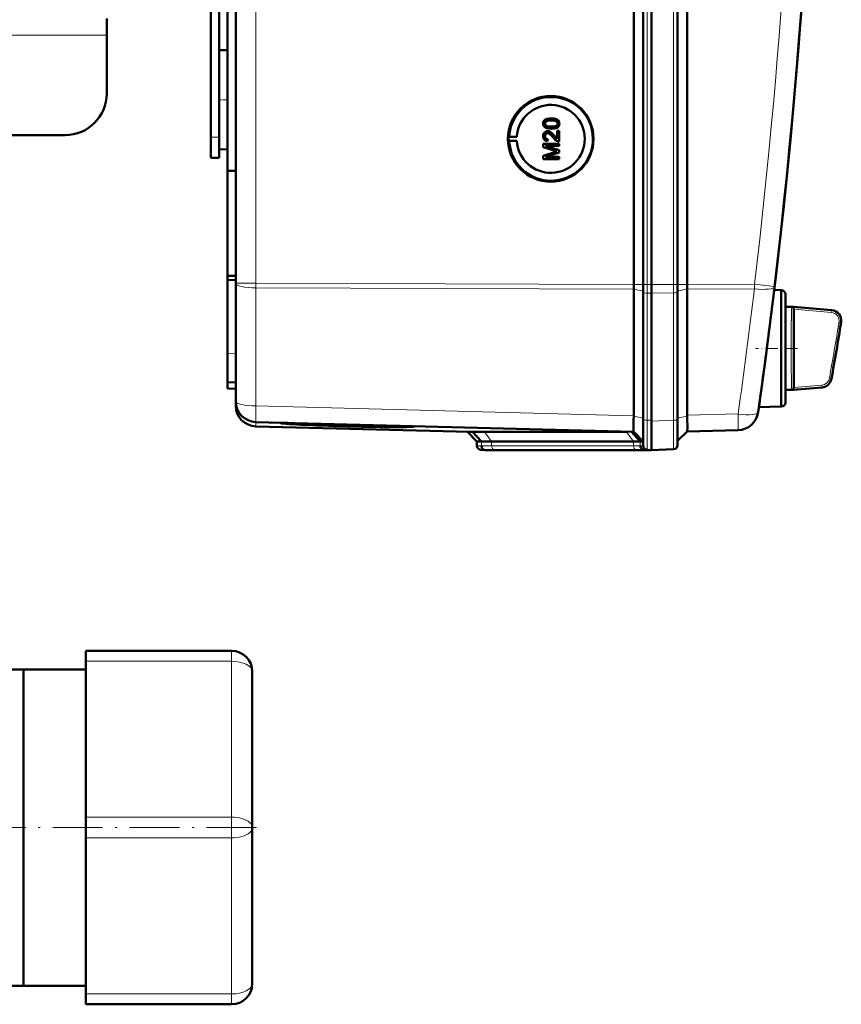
# Model space of a CAD drawing. Extents: x -1358 to 1757, y -1535 to 612.
# Tile 8 of 84: x 416 to 613, y -1535 to -1298. Entities that reach past the tile are written whole.
import ezdxf

# ---------------------------------------------------------------- set-up
doc = ezdxf.new("R2010")
doc.units = 0
doc.linetypes.add('DASHDOT', pattern=[18.5, 12, -3, 0.5, -3])

msp = doc.modelspace()

# ---------------------------------------------------------------- linework, layer by layer
at = {"color": 7, "lineweight": 50}
for p, q in [((467.79, -1361.82), (467.79, -1014.32)), ((563.49, -1362.09), (563.49, -1014.05)), ((565.79, -1014.04), (565.79, -1362.1)), ((567.79, -1014.04), (567.79, -1362.1)), ((574.04, -1362.1), (574.04, -1014.04)), ((576.33, -1362.07), (576.33, -1014.06)), ((567.79, -1029.03), (567.79, -1341.83)), ((463.79, -1311.26), (463.79, -1064.88)), ((465.79, -1189), (465.79, -1334.75)), ((461.79, -1326.67), (461.79, -1196.67)), ((436.79, -1298.17), (436.79, -1302.17)), ((436.79, -1302.17), (436.79, -1316.17)), ((463.79, -1305.77), (465.79, -1305.72)), ((463.79, -1305.77), (465.79, -1305.72)), ((463.79, -1317.67), (463.79, -1305.77)), ((463.79, -1329.56), (463.79, -1317.67)), ((542.15, -1323.41), (542.16, -1323.41)), ((543.66, -1322.17), (543.67, -1322.17)), ((545.61, -1323.4), (545.62, -1323.4)), ((463.79, -1326.67), (463.79, -1324.08)), ((542.42, -1323.92), (542.43, -1323.92)), ((542.77, -1325.23), (542.78, -1325.23)), ((543.66, -1324.64), (543.67, -1324.64)), ((545.07, -1325.18), (545.56, -1325.18)), ((545.07, -1327.06), (545.07, -1325.18)), ((545.24, -1324.26), (545.25, -1324.26)), ((545.56, -1325.18), (545.56, -1327.7)), ((545.56, -1325.18), (545.57, -1325.18)), ((545.57, -1325.18), (545.57, -1327.7)), ((426.79, -1326.17), (409.07, -1326.17)), ((461.79, -1331.67), (461.79, -1326.67)), ((463.79, -1331.67), (463.79, -1326.67)), ((533.37, -1326.58), (533.56, -1326.55)), ((533.37, -1326.58), (535.41, -1326.58)), ((533.37, -1327.58), (533.56, -1327.61)), ((533.37, -1327.58), (535.41, -1327.58)), ((533.56, -1326.55), (535.41, -1326.58)), ((533.56, -1327.61), (535.41, -1327.58)), ((541.71, -1328.24), (545.56, -1328.24)), ((541.71, -1329.05), (541.71, -1328.24)), ((542.15, -1326.42), (542.16, -1326.42)), ((542.85, -1327.15), (542.8, -1327.65)), ((542.85, -1327.15), (542.8, -1327.65)), ((542.8, -1327.65), (542.8, -1327.65)), ((542.85, -1327.15), (542.85, -1327.16)), ((544.35, -1326.3), (544.36, -1326.3)), ((544.36, -1326.3), (545.07, -1327.06)), ((545.56, -1327.7), (545.57, -1327.7)), ((545.56, -1328.24), (545.56, -1328.78)), ((545.56, -1328.24), (545.57, -1328.24)), ((545.57, -1328.24), (545.57, -1328.78)), ((463.79, -1329.56), (465.79, -1329.62)), ((544.37, -1329.9), (541.71, -1329.05)), ((541.71, -1331.13), (544.41, -1330.27)), ((542.3, -1328.78), (545.56, -1329.81)), ((545.56, -1328.78), (542.3, -1328.78)), ((545.56, -1330.38), (542.3, -1331.4)), ((542.31, -1328.78), (545.57, -1329.81)), ((545.57, -1330.38), (542.31, -1331.4)), ((545.56, -1328.78), (545.57, -1328.78)), ((545.56, -1329.81), (545.56, -1330.38)), ((545.56, -1329.81), (545.57, -1329.81)), ((545.56, -1330.38), (545.57, -1330.38)), ((545.57, -1329.81), (545.57, -1330.38)), ((461.79, -1331.67), (463.79, -1331.67)), ((541.71, -1331.95), (541.71, -1331.13)), ((545.56, -1331.95), (541.71, -1331.95)), ((542.3, -1331.4), (545.56, -1331.4)), ((545.56, -1331.4), (545.56, -1331.95)), ((545.56, -1331.4), (545.57, -1331.4)), ((545.56, -1331.95), (545.57, -1331.95)), ((545.57, -1331.4), (545.57, -1331.95)), ((465.79, -1334.75), (467.79, -1334.73)), ((465.79, -1360.03), (465.79, -1334.75)), ((567.79, -1362.1), (567.79, -1341.83)), ((465.79, -1360.03), (467.79, -1360.05)), ((465.79, -1360.03), (465.79, -1360.97)), ((465.79, -1360.97), (465.79, -1378.6)), ((465.79, -1360.97), (467.79, -1361.07)), ((467.79, -1390.18), (467.79, -1361.82)), ((563.49, -1363.21), (563.49, -1393.68)), ((565.79, -1362.1), (565.79, -1363.95)), ((565.79, -1363.95), (565.79, -1394.52)), ((567.79, -1362.1), (567.79, -1364.18)), ((567.79, -1362.1), (567.79, -1364.18)), ((574.04, -1362.1), (574.04, -1363.91)), ((574.04, -1363.91), (574.04, -1394.54)), ((576.33, -1363.2), (576.33, -1363.17)), ((576.33, -1363.2), (576.33, -1393.57)), ((598.97, -1363.47), (597.27, -1363.42)), ((598.97, -1377.47), (598.97, -1363.47)), ((567.79, -1364.18), (567.79, -1394.95)), ((567.79, -1364.18), (567.79, -1394.75)), ((596.93, -1366.21), (596.81, -1367.22)), ((599.97, -1364.47), (599.97, -1377.47)), ((599.97, -1367.47), (599.97, -1364.47)), ((599.97, -1367.47), (601.99, -1367.47)), ((601.98, -1368.02), (601.99, -1368.07)), ((602.82, -1367.54), (601.99, -1367.47)), ((602.82, -1367.54), (601.99, -1367.47)), ((601.99, -1368.07), (601.99, -1368.08)), ((601.99, -1368.08), (601.99, -1386.85)), ((602.82, -1367.54), (611.13, -1368.27)), ((598.97, -1387.23), (598.97, -1377.47)), ((599.97, -1377.47), (599.97, -1390.47)), ((465.79, -1385.6), (465.79, -1378.6)), ((465.79, -1387.1), (465.79, -1385.6)), ((467.79, -1385.67), (465.79, -1385.6)), ((465.79, -1387.1), (467.79, -1387.17)), ((598.97, -1391.47), (598.97, -1387.23)), ((599.97, -1387.47), (601.99, -1387.47)), ((599.97, -1390.47), (599.97, -1387.47)), ((602.82, -1387.39), (601.99, -1387.47)), ((608.79, -1386.87), (602.82, -1387.39)), ((467.79, -1391.23), (467.79, -1390.19)), ((593.5, -1392.34), (593.47, -1392.52)), ((598.97, -1391.47), (593.6, -1391.61)), ((563.49, -1393.77), (563.48, -1394.63)), ((563.49, -1393.77), (563.49, -1393.68)), ((565.79, -1394.52), (565.79, -1400.88)), ((567.79, -1394.75), (567.79, -1394.95)), ((574.04, -1400.74), (574.04, -1394.54)), ((563.49, -1397.56), (472.66, -1395.18)), ((524.1, -1397.57), (472.66, -1396.23)), ((476.23, -1395.27), (476.35, -1395.28)), ((478.49, -1395.37), (480.2, -1395.41)), ((480.21, -1395.44), (478.49, -1395.4)), ((480.2, -1395.41), (480.2, -1395.38)), ((509.08, -1396.18), (509.09, -1396.13)), ((567.79, -1401.92), (567.79, -1394.95)), ((525.79, -1399.86), (523.49, -1397.56)), ((526.87, -1399.89), (524.73, -1397.54)), ((527.65, -1397.51), (561.64, -1397.51)), ((565.08, -1399.84), (562.98, -1397.54)), ((563.49, -1397.56), (565.79, -1399.86)), ((576.33, -1397.44), (574.04, -1399.74)), ((588.61, -1397.12), (576.33, -1397.45)), ((525.79, -1400.88), (525.79, -1399.86)), ((526.87, -1399.89), (525.79, -1399.86)), ((563.45, -1399.86), (529.31, -1399.86)), ((565.79, -1399.86), (565.08, -1399.84)), ((573.07, -1401.73), (567.79, -1401.92)), ((527.79, -1401.92), (526.76, -1401.88)), ((528.7, -1401.94), (527.76, -1401.91)), ((528.7, -1401.94), (527.79, -1401.92)), ((564.86, -1401.92), (530.72, -1401.92)), ((564.86, -1401.92), (530.72, -1401.92)), ((566.9, -1401.9), (565.96, -1401.86)), ((566.76, -1401.88), (567.79, -1401.92)), ((567.79, -1401.92), (566.88, -1401.94)), ((567.79, -1401.92), (566.9, -1401.9)), ((567.79, -1401.92), (567.79, -1401.92)), ((431.79, -1452.72), (431.79, -1450.22)), ((431.79, -1450.22), (466.79, -1450.22)), ((431.79, -1452.72), (431.79, -1490.22)), ((416.79, -1454.67), (320.94, -1454.67)), ((416.79, -1510.96), (416.79, -1454.67)), ((416.79, -1454.67), (431.79, -1454.67)), ((416.79, -1454.67), (416.79, -1530.77)), ((471.79, -1492.72), (471.79, -1455.22)), ((431.79, -1495.22), (431.79, -1490.22)), ((471.79, -1492.72), (471.79, -1530.22)), ((431.79, -1495.22), (431.79, -1532.72)), ((416.79, -1530.77), (416.79, -1510.96)), ((416.79, -1530.77), (-143.21, -1530.77)), ((416.79, -1530.77), (431.79, -1530.77)), ((431.79, -1535.22), (431.79, -1532.72)), ((431.79, -1535.22), (466.79, -1535.22))]:
    msp.add_line(p, q, dxfattribs=at)
at = {"color": 7, "lineweight": 18}
for p, q in [((472.66, -1361.82), (472.66, -1014.32)), ((566.76, -1014.04), (566.76, -1362.1)), ((573.07, -1362.1), (573.07, -1014.04)), ((436.79, -1302.17), (408.94, -1302.17)), ((461.79, -1326.67), (463.79, -1326.67)), ((472.66, -1361.82), (467.79, -1361.82)), ((472.66, -1361.82), (563.49, -1362.09)), ((472.66, -1361.82), (472.66, -1362.94)), ((563.49, -1363.21), (472.66, -1362.94)), ((472.66, -1391.3), (472.66, -1362.94)), ((563.49, -1362.1), (565.79, -1362.1)), ((563.49, -1363.2), (565.79, -1363.72)), ((566.76, -1362.1), (565.79, -1362.1)), ((566.76, -1362.1), (566.76, -1364.17)), ((567.79, -1362.1), (566.76, -1362.1)), ((573.07, -1362.1), (567.79, -1362.1)), ((573.07, -1362.1), (573.07, -1364.14)), ((573.07, -1362.1), (574.04, -1362.1)), ((576.33, -1362.1), (574.04, -1362.1)), ((576.33, -1363.17), (574.04, -1363.69)), ((576.33, -1362.07), (592.53, -1362.03)), ((592.53, -1363.15), (576.33, -1363.2)), ((566.76, -1364.17), (566.76, -1394.74)), ((566.76, -1364.17), (567.79, -1364.18)), ((573.07, -1364.14), (567.79, -1364.18)), ((573.07, -1364.14), (573.07, -1394.76)), ((596.93, -1366.21), (596.93, -1366.21)), ((596.8, -1367.23), (596.81, -1367.22)), ((601.47, -1367.93), (601.48, -1367.7)), ((601.48, -1367.7), (601.49, -1367.61)), ((601.49, -1367.61), (601.5, -1367.54)), ((601.99, -1368.02), (611.06, -1368.84)), ((602.01, -1367.52), (611.11, -1368.34)), ((611.06, -1368.84), (611.11, -1368.34)), ((613.34, -1371.25), (612.85, -1371.17)), ((465.79, -1378.6), (467.79, -1378.67)), ((610.54, -1384.65), (611.03, -1384.74)), ((601.45, -1386.69), (601.44, -1386.3)), ((601.49, -1387.32), (601.48, -1387.23)), ((601.5, -1387.39), (601.49, -1387.32)), ((608.75, -1386.3), (601.99, -1386.91)), ((608.79, -1386.8), (602.01, -1387.41)), ((608.79, -1386.8), (608.75, -1386.3)), ((472.66, -1391.3), (563.49, -1393.68)), ((593.49, -1392.36), (593.5, -1392.34)), ((563.49, -1393.77), (565.79, -1394.29)), ((566.76, -1394.74), (566.76, -1401.88)), ((567.79, -1394.75), (566.76, -1394.74)), ((576.33, -1393.74), (574.04, -1394.26)), ((576.33, -1393.57), (588.61, -1393.25)), ((472.66, -1396.23), (472.66, -1395.18)), ((567.79, -1394.95), (573.07, -1394.76)), ((529.31, -1399.86), (527.65, -1397.51)), ((563.45, -1399.86), (561.79, -1397.51)), ((526.88, -1400.91), (525.79, -1400.88)), ((526.88, -1400.91), (526.87, -1399.89)), ((529.31, -1400.88), (529.31, -1399.86)), ((563.45, -1400.88), (529.31, -1400.88)), ((563.45, -1400.88), (563.45, -1399.86)), ((565.08, -1400.87), (565.08, -1399.84)), ((565.79, -1400.88), (565.08, -1400.87)), ((527.76, -1401.91), (526.76, -1401.88)), ((564.13, -1401.88), (529.99, -1401.88)), ((566.76, -1401.88), (565.96, -1401.86)), ((566.88, -1401.94), (566.88, -1401.89)), ((466.79, -1452.72), (466.79, -1450.22)), ((431.79, -1452.72), (466.79, -1452.72)), ((466.79, -1490.22), (466.79, -1452.72)), ((431.79, -1490.22), (466.79, -1490.22)), ((466.79, -1495.22), (466.79, -1490.22)), ((431.79, -1495.22), (466.79, -1495.22)), ((466.79, -1495.22), (466.79, -1532.72)), ((431.79, -1532.72), (466.79, -1532.72)), ((466.79, -1535.22), (466.79, -1532.72))]:
    msp.add_line(p, q, dxfattribs=at)
at = {"color": 7, "linetype": 'DASHDOT', "lineweight": 18, "ltscale": 0.060001}
for p, q in [((463.59, -1317.67), (465.99, -1317.67)), ((461.59, -1326.67), (463.99, -1326.67))]:
    msp.add_line(p, q, dxfattribs=at)
at = {"color": 7, "linetype": 'DASHDOT', "lineweight": 18, "ltscale": 0.252676}
msp.add_line((602.86, -1377.47), (592.76, -1377.47), dxfattribs=at)
at = {"color": 7, "linetype": 'DASHDOT', "lineweight": 18}
msp.add_line((472.79, -1492.72), (-199.21, -1492.72), dxfattribs=at)
at = {"color": 7, "lineweight": 50}
for points in [[(541.71, -1323.4), (541.73, -1323.14), (541.82, -1322.89), (541.96, -1322.67), (542.16, -1322.49), (542.31, -1322.41), (542.64, -1322.28), (543.16, -1322.19), (543.66, -1322.17)], [(543.66, -1324.64), (543.14, -1324.61), (542.62, -1324.52), (542.26, -1324.37), (542.15, -1324.3), (541.95, -1324.12), (541.81, -1323.9), (541.73, -1323.65), (541.71, -1323.4)], [(543.66, -1322.66), (543.29, -1322.67), (542.97, -1322.7), (542.69, -1322.76), (542.56, -1322.81), (542.3, -1323), (542.17, -1323.26), (542.15, -1323.41)], [(542.15, -1323.41), (542.16, -1323.53), (542.25, -1323.75), (542.42, -1323.92)], [(543.67, -1322.66), (543.1, -1322.69), (542.73, -1322.75), (542.56, -1322.81), (542.4, -1322.92), (542.27, -1323.06), (542.17, -1323.32), (542.16, -1323.41)], [(542.16, -1323.41), (542.19, -1323.58), (542.34, -1323.84), (542.43, -1323.92)], [(543.66, -1322.17), (544.18, -1322.19), (544.7, -1322.28), (544.94, -1322.37), (545.17, -1322.5), (545.37, -1322.68), (545.51, -1322.9), (545.59, -1323.15), (545.61, -1323.4)], [(545.17, -1323.4), (545.14, -1323.22), (545, -1322.98), (544.75, -1322.8), (544.54, -1322.74), (544.22, -1322.69), (543.66, -1322.66)], [(543.66, -1324.14), (544.32, -1324.11), (544.59, -1324.05), (544.72, -1324.01), (544.99, -1323.83), (545.14, -1323.59), (545.17, -1323.4)], [(543.67, -1322.17), (544.17, -1322.19), (544.34, -1322.21), (544.84, -1322.33), (545.19, -1322.51), (545.44, -1322.76), (545.58, -1323.09), (545.62, -1323.4)], [(545.61, -1323.4), (545.56, -1323.78), (545.43, -1324.05), (545.24, -1324.26)], [(545.62, -1323.4), (545.56, -1323.78), (545.38, -1324.13), (545.25, -1324.26)], [(541.71, -1326.41), (541.75, -1326.06), (541.88, -1325.73), (542.05, -1325.52), (542.26, -1325.35), (542.6, -1325.24), (542.77, -1325.23)], [(542.78, -1325.72), (542.57, -1325.76), (542.39, -1325.86), (542.25, -1326.02), (542.18, -1326.22), (542.15, -1326.42)], [(542.79, -1325.72), (542.58, -1325.76), (542.43, -1325.84), (542.3, -1325.97), (542.21, -1326.12), (542.16, -1326.42)], [(542.42, -1323.92), (542.76, -1324.06), (543.14, -1324.12), (543.66, -1324.14)], [(542.43, -1323.92), (542.82, -1324.07), (543.16, -1324.12), (543.67, -1324.14)], [(542.77, -1325.23), (542.97, -1325.24), (543.34, -1325.37), (543.67, -1325.59), (543.96, -1325.86), (544.35, -1326.3)], [(542.78, -1325.23), (543.07, -1325.26), (543.41, -1325.4), (543.67, -1325.58), (544.08, -1325.98), (544.36, -1326.3)], [(544.12, -1326.76), (543.53, -1326.12), (543.4, -1326), (543.11, -1325.8), (542.78, -1325.72)], [(545.24, -1324.26), (544.95, -1324.42), (544.48, -1324.57), (543.82, -1324.63), (543.66, -1324.64)], [(545.25, -1324.26), (544.82, -1324.48), (544.33, -1324.59), (543.67, -1324.64)], [(542.8, -1327.65), (542.44, -1327.57), (542.11, -1327.4), (541.98, -1327.27), (541.8, -1326.95), (541.72, -1326.59), (541.71, -1326.41)], [(542.15, -1326.42), (542.21, -1326.76), (542.34, -1326.95), (542.52, -1327.09), (542.74, -1327.15), (542.85, -1327.15)], [(542.16, -1326.42), (542.19, -1326.65), (542.25, -1326.82), (542.42, -1327.02), (542.66, -1327.13), (542.85, -1327.15)], [(545.22, -1327.65), (544.96, -1327.53), (544.6, -1327.28), (544.12, -1326.76)], [(544.35, -1326.3), (544.76, -1326.78), (545.07, -1327.06)], [(602.01, -1367.52), (602.01, -1367.52), (602.01, -1367.52), (601.96, -1367.53), (601.5, -1367.54)], [(601.5, -1387.39), (601.94, -1387.4), (602, -1387.41), (602.01, -1387.41), (602.01, -1387.41), (602.01, -1387.41)], [(576.33, -1397.44), (576.33, -1397.44), (576.34, -1397.42), (576.36, -1397.34), (576.39, -1396.6), (576.35, -1394.21), (576.33, -1393.74)], [(563.47, -1397.26), (563.48, -1397.54), (563.49, -1397.55), (563.49, -1397.56)]]:
    msp.add_lwpolyline(points, dxfattribs=at)
at = {"color": 7, "lineweight": 18}
for points in [[(592.53, -1362.03), (595.97, -1362.44), (597.32, -1362.61), (597.36, -1362.62), (597.36, -1362.62)], [(601.86, -1377.46), (601.87, -1373.05), (601.92, -1369.85), (601.97, -1368.41), (601.99, -1368.08)], [(613.34, -1371.25), (613.38, -1370.84), (613.34, -1370.42), (613.24, -1370.02), (613.08, -1369.65), (612.85, -1369.3), (612.57, -1368.99), (612.25, -1368.74), (611.88, -1368.54), (611.49, -1368.41), (611.11, -1368.34)], [(601.99, -1386.85), (601.97, -1386.52), (601.92, -1385.05), (601.86, -1379.08), (601.86, -1377.46)], [(611.03, -1384.74), (611.03, -1384.81), (611.03, -1384.82), (611.03, -1384.82), (611.03, -1384.82)], [(573.07, -1394.76), (573.08, -1399.81), (573.07, -1401.67), (573.07, -1401.73), (573.07, -1401.73)]]:
    msp.add_lwpolyline(points, dxfattribs=at)
at = {"color": 7, "lineweight": 50}
for centre, radius, start, end in [((-858.99, -1188.07), 1466.77, 351.97557, 8.02443), ((-858.98, -1188.07), 1466.77, 353.02402, 6.97598), ((426.79, -1316.17), 10, 270, 360), ((543.61, -1327.08), 10.07, 121.6654, 176.9908), ((543.61, -1327.07), 10.06, 44.2296, 121.6614), ((543.6, -1327.08), 10.07, 326.8449, 44.2344), ((543.61, -1327.08), 10.06, 183.0071, 249.4136), ((545.53, -1326.73), 0.972, 251.2031, 271.7229), ((552.98, -1303.16), 28.1, 252.1439, 253.4495), ((554.08, -1360.7), 31.94, 106.5638, 107.6251), ((543.61, -1327.09), 10.06, 249.4231, 326.8509), ((598.97, -1364.47), 1, 360, 90), ((-858.98, -1188.07), 1466.77, 351.99436, 352.98416), ((601.5, -1367.95), 0.404, 68.1311, 90.6343), ((601.44, -1368.07), 0.54, 28.9625, 66.8421), ((601.42, -1368.09), 0.568, 7.3684, 29.9976), ((610.91, -1370.76), 2.5, 350.7584, 84.9846), ((-194.34, -1239.77), 818.33, 349.78982, 350.76058), ((608.57, -1384.38), 2.5, 275.0096, 349.7884), ((601.5, -1386.98), 0.405, 269.2718, 291.8375), ((601.47, -1386.9), 0.496, 292.2385, 311.349), ((601.42, -1386.84), 0.573, 311.1765, 330.2896), ((601.42, -1386.84), 0.569, 329.9504, 352.5335), ((601.48, -1386.85), 0.512, 352.7968, 0.0487), ((472.79, -1390.18), 5, 180, 268.5), ((472.79, -1391.23), 5, 180, 268.5), ((598.97, -1390.47), 1, 270, 0), ((588.47, -1392.13), 5, 271.5, 351.9756), ((478.64, -1395.67), 0.335, 96.098, 116.6611), ((480.35, -1395.71), 0.328, 94.8324, 116.5026), ((525.35, -1416.7), 19.17, 91.8477, 93.7257), ((527.29, -1497.43), 99.92, 89.7954, 91.4664), ((526.79, -1400.88), 1, 179.9996, 268.0001), ((529.01, -1482.39), 82.54, 89.7929, 91.4806), ((563.64, -1343.1), 56.75, 269.8016, 271.4475), ((566.79, -1400.88), 1, 180, 268), ((573.04, -1400.74), 1, 272, 360), ((530.47, -1469.66), 67.74, 89.7898, 91.498), ((565.11, -1330.2), 71.72, 269.8052, 271.4364), ((565.11, -1469.49), 67.57, 88.5012, 90.2139), ((466.79, -1455.22), 5, 0, 90), ((466.79, -1530.22), 5, 270, 360)]:
    msp.add_arc(centre, radius, start, end, dxfattribs=at)
at = {"color": 7, "lineweight": 18}
for centre, radius, start, end in [((-858.89, -1188.07), 1461.81, 353.16554, 6.83446), ((-858.87, -1189.19), 1461.78, 351.97558, 353.16537), ((750.13, -1372.67), 148.74, 178.444, 179.3011), ((639.45, -1369.71), 38.03, 177.3237, 178.3752), ((611.53, -1368.4), 0.424, 162.1119, 172.8479), ((1107.51, -1377.07), 506.16, 179.2968, 180.0452), ((610.88, -1370.82), 1.99, 37.688, 84.7251), ((610.88, -1370.82), 2, 14.0196, 37.6456), ((610.86, -1370.84), 2.01, 350.5978, 14.326), ((-194.34, -1239.76), 817.82, 349.7955, 350.75407), ((-194.34, -1239.77), 818.32, 349.79549, 350.75407), ((613.64, -1371.3), 0.296, 151.7104, 170.1156), ((1110.83, -1377.78), 509.47, 179.9645, 180.7079), ((750.54, -1382.24), 149.15, 180.707, 181.5619), ((608.56, -1384.3), 2.01, 275.394, 350.0546), ((608.56, -1384.3), 2.51, 275.2859, 349.939), ((617.43, -1386.2), 15.98, 181.7381, 183.6932), ((609.1, -1386.84), 0.314, 172.3323, 185.4928), ((529.01, -1482.98), 82.1, 89.7918, 91.4868), ((563.64, -1343.61), 57.28, 269.8046, 271.4381), ((529.71, -1476.84), 74.96, 89.7903, 91.4949), ((564.35, -1337.38), 64.5, 269.8063, 271.4331)]:
    msp.add_arc(centre, radius, start, end, dxfattribs=at)
at = {"color": 7, "lineweight": 50}
for centre, major_axis, ratio, start_param, end_param in [((543.54, -1327.08), (0, 10.3), 0.999657, 4.712389, 10.995574), ((543.56, -1327.08), (0, -8.17), 0.999657, 4.773641, 10.934322), ((543.57, -1327.08), (0, 10.21), 0.999657, 1.521815, 1.619778), ((563.62, -1362.09), (-0.01, -5), 0.026177, 4.712467, 4.715033), ((563.62, -1362.09), (0.01, 5), 0.026177, 1.57344, 1.797689), ((576.2, -1362.07), (-0.01, 5), 0.026177, 4.490592, 4.712311), ((601.99, -1377.48), (0, 10.01), 0.017446, 6.177853, 6.281655), ((601.99, -1377.46), (0, 10.01), 0.017447, 3.143123, 3.246931), ((563.62, -1392.56), (-0.13, -5), 0.020818, 5.141188, 5.611027), ((576.2, -1392.45), (-0.13, 5), 0.020818, 4.449362, 4.484951), ((494.64, -1395.81), (16.15, -0.42), 0.026181, 3.171524, 6.284941), ((494.64, -1395.8), (-14.44, 0.38), 0.026181, 0.039878, 1.656365), ((494.64, -1395.81), (12.78, -0.33), 0.026181, 3.140294, 6.284941), ((494.64, -1395.81), (12.78, -0.33), 0.026181, 2.986226, 3.13929), ((494.64, -1395.77), (-12.77, 0.33), 0.008724, 6.127951, 6.129122), ((494.64, -1395.8), (-14.44, 0.38), 0.026181, 1.656365, 3.134585), ((499.35, -1395.92), (8.06, -0.22), 0.032897, 0.002226, 0.195742), ((494.64, -1395.77), (14.45, -0.38), 0.008724, 0.135897, 0.136723), ((494.64, -1395.8), (-14.44, 0.38), 0.026181, 3.137143, 3.272853), ((500.49, -1395.95), (10.3, -0.28), 0.032776, 0.002254, 0.154137), ((563.63, -1392.56), (-0.13, -5), 0.020818, 5.611027, 5.937635), ((527.79, -1400.91), (0, -1), 0.910082, 4.712394, 6.248285), ((565.99, -1400.86), (0, -1), 0.910127, 4.712398, 6.248279)]:
    msp.add_ellipse(centre, major_axis=major_axis, ratio=ratio, start_param=start_param, end_param=end_param, dxfattribs=at)
at = {"color": 7, "lineweight": 18}
for centre, major_axis, ratio, start_param, end_param in [((472.79, -1361.82), (5, 0), 0.224951, 3.141593, 4.686209), ((566.79, -1363.95), (-1, 0), 0.224951, 0, 1.53589), ((573.04, -1363.91), (-1, 0), 0.224951, 1.605703, 3.141593), ((592.4, -1362.03), (-0.01, 5), 0.026177, 4.485496, 4.712311), ((592.4, -1362.03), (4.96, -0.59), 0.220468, 4.765165, 6.283185), ((472.79, -1390.18), (5, 0), 0.224951, 3.141593, 4.686209), ((472.79, -1390.18), (0.13, 5), 0.020818, 1.798234, 3.141593), ((566.79, -1394.52), (-1, 0), 0.224951, 0, 1.53589), ((573.04, -1394.54), (1, 0), 0.224951, 4.747296, 6.283185), ((588.47, -1392.13), (4.95, -0.7), 0.219379, 4.769732, 6.283185), ((588.47, -1392.13), (-0.13, 5), 0.020818, 3.141593, 4.484951), ((530.01, -1400.88), (0, 1), 0.707107, 1.570796, 3.106686), ((564.15, -1400.88), (0, 1), 0.707107, 1.570796, 3.106686), ((466.79, -1455.22), (5, 0), 0.5, 0, 1.570796), ((466.79, -1492.72), (5, 0), 0.5, 4.712389, 7.853982), ((466.79, -1530.22), (5, 0), 0.5, 4.712389, 6.283185)]:
    msp.add_ellipse(centre, major_axis=major_axis, ratio=ratio, start_param=start_param, end_param=end_param, dxfattribs=at)

doc.saveas('drawing.dxf')
